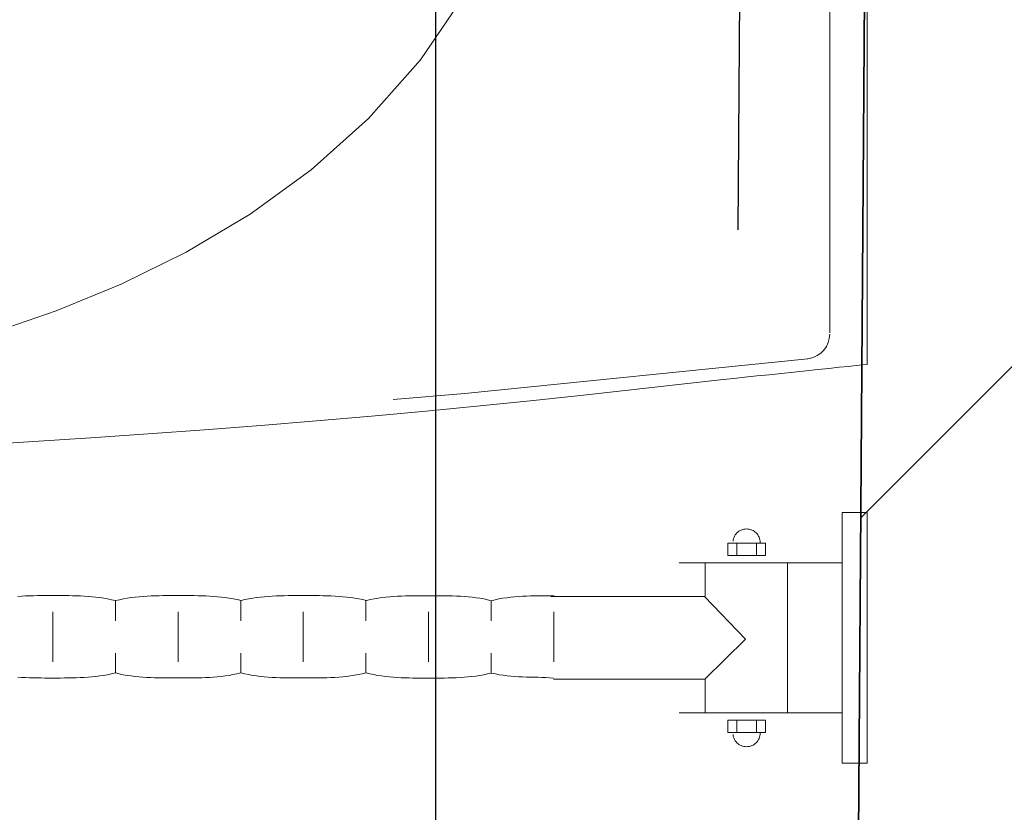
# Model space of a CAD drawing. Header units: millimetres. Extents: x 19887 to 192597, y -14203 to 39042.
# Tile 38 of 256: x 25913 to 25952, y -10138 to -10106. Entities that reach past the tile are written whole.
import ezdxf

# ---------------------------------------------------------------- set-up
doc = ezdxf.new("R2010")
doc.units = ezdxf.units.MM
doc.linetypes.add('ACAD_ISO03W100', pattern=[30, 12, -18])
doc.layers.get('Defpoints').update_dxf_attribs({"color": 4})
doc.layers.add('A_DBA_URZADZENIA SANITARNE', color=5, linetype='Continuous', lineweight=25)
doc.layers.add('Basen_rzut_poziom_1_obrys', color=252, linetype='Continuous', lineweight=35)
for name, color, linetype in [('Sufit podwieszany', 252, 'Continuous'), ('Wymiarowanie', 3, 'Continuous'), ('Wypełnienie', 252, 'Continuous')]:
    doc.layers.add(name, color=color, linetype=linetype)
doc.styles.add('ROMANS', font='romans.shx', dxfattribs={"width": 0.6})
doc.styles.get("Standard").update_dxf_attribs({"font": 'arial.ttf'})
doc.dimstyles.new('000001FB70622F18', dxfattribs={"dimtxt": 20, "dimasz": 5, "dimexe": 5, "dimexo": 1, "dimgap": 20, "dimtad": 1, "dimtoh": 1, "dimdec": 0, "dimtxsty": 'Standard', "dimblk": 'OBLIQUE', "dimcen": 0, "dimdle": 5, "dimclrd": 252, "dimclre": 252, "dimclrt": 252, "dimadec": 0, "dimazin": 0, "dimtfac": 1, "dimtdec": 0, "dimtmove": 0, "dimatfit": 3, "dimldrblk": 'OBLIQUE', "dimfxl": 150, "dimfxlon": 1, "dimlwd": 25, "dimlwe": 25, "dimarcsym": 1})

# ---------------------------------------------------------------- blocks, each defined once
blk = doc.blocks.new('_Oblique')
at = {"color": 0, "linetype": 'ByBlock', "lineweight": -2}
blk.add_line((-0.5, -0.5), (0.5, 0.5), dxfattribs=at)
blk = doc.blocks.new('*D707')
at = {"layer": 'Defpoints', "color": 0}
for p in [(3043.025, -3822.924), (3022.856, -4396.3), (3038.867, -4396.3)]:
    blk.add_point(p, dxfattribs=at)
at = {"layer": 'Wymiarowanie', "color": 252, "linetype": 'Continuous', "lineweight": 25}
for p, q in [((3022.856, -3817.924), (3022.856, -4401.3)), ((3042.025, -3822.924), (3017.856, -3822.924)), ((3037.867, -4396.3), (3017.856, -4396.3))]:
    blk.add_line(p, q, dxfattribs=at)
at = {"layer": 'Wymiarowanie', "color": 252, "linetype": 'ByBlock', "lineweight": 25, "xscale": 5, "yscale": 5, "zscale": 5}
for p, rotation in [((3022.856, -3822.924), 90), ((3022.856, -4396.3), 270)]:
    blk.add_blockref('_Oblique', p, dxfattribs=dict(at, rotation=rotation))
at = {"layer": 'Wymiarowanie', "color": 252, "insert": (3005.356, -4109.612), "char_height": 15, "attachment_point": 5, "rotation": 90, "style": 'ROMANS'}
blk.add_mtext('573', dxfattribs=at)
blk = doc.blocks.new('G$CF5E15B28')
at = {"layer": 'Wypełnienie'}
h = blk.add_hatch(dxfattribs=at)
h.set_pattern_fill('ANSI31', color=253, scale=5, angle=90)
h.set_pattern_definition([(45, (3252.028, -2175.285), (-11.22532, 11.22532), [])])
h.paths.add_polyline_path([(3082.99, -3823.077), (3100.147, -3823.076), (3100.098, -3814.694), (3097.789, -3814.694), (3097.789, -3781.139), (3082.328, -3781.139), (3082.328, -3793.381), (2887.69, -3793.381), (2887.69, -3797.196), (2892.128, -3797.196), (2892.128, -3821.83), (3043.025, -3822.924), (3038.867, -4396.3), (2895.448, -4396.3), (2895.448, -4415.787), (2892.631, -4415.787), (2892.631, -4424.887), (3113.879, -4424.338), (3113.879, -4414.978), (3110.229, -4414.978), (3110.229, -4389.643), (3077.549, -4389.643)])
at = {"layer": 'Basen_rzut_poziom_1_obrys', "color": 253, "elevation": 0}
blk.add_lwpolyline([(2895.448, -4396.3), (3038.867, -4396.3), (3043.025, -3822.924)], dxfattribs=at)
at = {"layer": 'Sufit podwieszany', "color": 253, "linetype": 'ACAD_ISO03W100', "ltscale": 5, "elevation": 0}
blk.add_lwpolyline([(2890.448, -4391.3), (3033.903, -4391.3), (3037.989, -3827.887)], dxfattribs=at)
at = {"layer": 'Wymiarowanie', "color": 253}
dim = blk.add_linear_dim(base=(3022.856, -4396.3, 0), p1=(3043.025, -3822.924, 0), p2=(3038.867, -4396.3, 0), angle=90, dimstyle='000001FB70622F18', override={"dimtxt": 15, "dimgap": 10, "dimtxsty": 'ROMANS'}, dxfattribs=at)
dim.commit()
dim.dimension.update_dxf_attribs({"geometry": '*D707', "text_midpoint": (3005.356, -4109.612, 0)})

msp = doc.modelspace()

# ---------------------------------------------------------------- linework, layer by layer
at = {"layer": 'A_DBA_URZADZENIA SANITARNE', "color": 4, "linetype": 'Continuous', "lineweight": 0}
for p, q in [((25946.976, -10061.482, 0), (25946.976, -10119.56, 0)), ((25945.476, -10118.3, 0), (25945.476, -10062.742, 0)), ((25929.062, -10107.35, 0), (25930.885, -10104.681, 0)), ((25926.977, -10109.702, 0), (25929.062, -10107.35, 0)), ((25924.683, -10111.758, 0), (25926.977, -10109.702, 0)), ((25922.232, -10113.537, 0), (25924.683, -10111.758, 0)), ((25919.676, -10115.06, 0), (25922.232, -10113.537, 0)), ((25917.068, -10116.346, 0), (25919.676, -10115.06, 0)), ((25914.459, -10117.415, 0), (25917.068, -10116.346, 0)), ((25911.904, -10118.287, 0), (25914.459, -10117.415, 0)), ((25945.416, -10118.685, 0), (25945.461, -10118.516, 0)), ((25945.461, -10118.516, 0), (25945.476, -10118.343, 0)), ((25945.119, -10119.109, 0), (25945.242, -10118.985, 0)), ((25945.242, -10118.985, 0), (25945.342, -10118.843, 0)), ((25945.342, -10118.843, 0), (25945.416, -10118.685, 0)), ((25930.841, -10120.731, 0), (25944.597, -10119.335, 0)), ((25944.59, -10119.336, 0), (25944.649, -10119.327, 0)), ((25944.649, -10119.327, 0), (25944.818, -10119.282, 0)), ((25944.818, -10119.282, 0), (25944.976, -10119.209, 0)), ((25944.976, -10119.209, 0), (25945.119, -10119.109, 0)), ((25944.531, -10119.816, 0), (25945.002, -10119.767, 0)), ((25945.002, -10119.767, 0), (25945.446, -10119.72, 0)), ((25945.446, -10119.72, 0), (25945.855, -10119.677, 0)), ((25945.855, -10119.677, 0), (25946.221, -10119.639, 0)), ((25946.221, -10119.639, 0), (25946.536, -10119.606, 0)), ((25946.536, -10119.606, 0), (25946.79, -10119.579, 0)), ((25946.79, -10119.579, 0), (25946.976, -10119.56, 0)), ((25935.719, -10120.778, 0), (25941.209, -10120.164, 0)), ((25941.209, -10120.164, 0), (25941.627, -10120.121, 0)), ((25941.627, -10120.121, 0), (25942.079, -10120.073, 0)), ((25942.079, -10120.073, 0), (25942.554, -10120.023, 0)), ((25942.554, -10120.023, 0), (25943.046, -10119.972, 0)), ((25943.046, -10119.972, 0), (25943.545, -10119.92, 0)), ((25943.545, -10119.92, 0), (25944.043, -10119.867, 0)), ((25944.043, -10119.867, 0), (25944.531, -10119.816, 0)), ((25927.979, -10120.969, 0), (25930.841, -10120.731, 0)), ((25933.606, -10121.002, 0), (25935.719, -10120.778, 0)), ((25929.3, -10121.428, 0), (25931.465, -10121.219, 0)), ((25931.465, -10121.219, 0), (25933.606, -10121.002, 0)), ((25924.898, -10121.821, 0), (25927.11, -10121.629, 0)), ((25927.11, -10121.629, 0), (25929.3, -10121.428, 0)), ((25918.143, -10122.347, 0), (25920.413, -10122.181, 0)), ((25920.413, -10122.181, 0), (25922.665, -10122.005, 0)), ((25922.665, -10122.005, 0), (25924.898, -10121.821, 0)), ((25913.555, -10122.654, 0), (25915.856, -10122.505, 0)), ((25915.856, -10122.505, 0), (25918.143, -10122.347, 0)), ((25911.24, -10122.793, 0), (25913.555, -10122.654, 0)), ((25945.972, -10135.541, 0), (25945.972, -10125.501, 0)), ((25945.972, -10125.501, 0), (25946.976, -10125.501, 0)), ((25946.976, -10125.501, 0), (25946.976, -10135.541, 0)), ((25941.64, -10126.491, 0), (25941.622, -10126.541, 0)), ((25941.663, -10126.443, 0), (25941.64, -10126.491, 0)), ((25941.691, -10126.398, 0), (25941.663, -10126.443, 0)), ((25941.722, -10126.356, 0), (25941.691, -10126.398, 0)), ((25941.758, -10126.317, 0), (25941.722, -10126.356, 0)), ((25941.796, -10126.282, 0), (25941.758, -10126.317, 0)), ((25941.839, -10126.251, 0), (25941.796, -10126.282, 0)), ((25941.883, -10126.223, 0), (25941.839, -10126.251, 0)), ((25941.931, -10126.2, 0), (25941.883, -10126.223, 0)), ((25941.981, -10126.182, 0), (25941.931, -10126.2, 0)), ((25942.034, -10126.168, 0), (25941.981, -10126.182, 0)), ((25942.088, -10126.16, 0), (25942.034, -10126.168, 0)), ((25942.144, -10126.157, 0), (25942.088, -10126.16, 0)), ((25942.199, -10126.16, 0), (25942.144, -10126.157, 0)), ((25942.253, -10126.168, 0), (25942.199, -10126.16, 0)), ((25942.305, -10126.182, 0), (25942.253, -10126.168, 0)), ((25942.356, -10126.2, 0), (25942.305, -10126.182, 0)), ((25942.403, -10126.223, 0), (25942.356, -10126.2, 0)), ((25942.449, -10126.251, 0), (25942.403, -10126.223, 0)), ((25942.491, -10126.282, 0), (25942.449, -10126.251, 0)), ((25942.53, -10126.317, 0), (25942.491, -10126.282, 0)), ((25942.565, -10126.356, 0), (25942.53, -10126.317, 0)), ((25942.596, -10126.398, 0), (25942.565, -10126.356, 0)), ((25942.624, -10126.443, 0), (25942.596, -10126.398, 0)), ((25942.647, -10126.491, 0), (25942.624, -10126.443, 0)), ((25942.665, -10126.541, 0), (25942.647, -10126.491, 0)), ((25942.897, -10126.725, 0), (25941.391, -10126.725, 0)), ((25941.391, -10126.725, 0), (25941.391, -10127.227, 0)), ((25941.609, -10126.593, 0), (25941.6, -10126.647, 0)), ((25941.622, -10126.541, 0), (25941.609, -10126.593, 0)), ((25941.747, -10126.721, 0), (25941.747, -10127.214, 0)), ((25942.54, -10126.721, 0), (25942.54, -10127.214, 0)), ((25942.679, -10126.593, 0), (25942.665, -10126.541, 0)), ((25942.687, -10126.647, 0), (25942.679, -10126.593, 0)), ((25942.69, -10126.703, 0), (25942.687, -10126.647, 0)), ((25942.897, -10127.227, 0), (25942.897, -10126.725, 0)), ((25941.391, -10127.227, 0), (25942.897, -10127.227, 0)), ((25945.966, -10127.509, 0), (25939.44, -10127.509, 0)), ((25940.478, -10127.541, 0), (25940.478, -10128.856, 0)), ((25943.791, -10127.541, 0), (25943.791, -10133.536, 0)), ((25913.078, -10128.853, 0), (25912.921, -10128.863, 0)), ((25913.236, -10128.845, 0), (25913.078, -10128.853, 0)), ((25913.394, -10128.838, 0), (25913.236, -10128.845, 0)), ((25913.552, -10128.834, 0), (25913.394, -10128.838, 0)), ((25913.71, -10128.831, 0), (25913.552, -10128.834, 0)), ((25913.867, -10128.829, 0), (25913.71, -10128.831, 0)), ((25914.025, -10128.828, 0), (25913.867, -10128.829, 0)), ((25914.183, -10128.828, 0), (25914.025, -10128.828, 0)), ((25914.34, -10128.828, 0), (25914.183, -10128.828, 0)), ((25914.496, -10128.828, 0), (25914.34, -10128.828, 0)), ((25914.652, -10128.828, 0), (25914.496, -10128.828, 0)), ((25914.808, -10128.829, 0), (25914.652, -10128.828, 0)), ((25914.964, -10128.831, 0), (25914.808, -10128.829, 0)), ((25915.12, -10128.834, 0), (25914.964, -10128.831, 0)), ((25915.275, -10128.838, 0), (25915.12, -10128.834, 0)), ((25915.431, -10128.844, 0), (25915.275, -10128.838, 0)), ((25915.587, -10128.852, 0), (25915.431, -10128.844, 0)), ((25915.743, -10128.863, 0), (25915.587, -10128.852, 0)), ((25915.899, -10128.876, 0), (25915.743, -10128.863, 0)), ((25916.055, -10128.893, 0), (25915.899, -10128.876, 0)), ((25916.211, -10128.912, 0), (25916.055, -10128.893, 0)), ((25917.629, -10128.892, 0), (25917.47, -10128.912, 0)), ((25917.788, -10128.876, 0), (25917.629, -10128.892, 0)), ((25917.947, -10128.863, 0), (25917.788, -10128.876, 0)), ((25918.106, -10128.852, 0), (25917.947, -10128.863, 0)), ((25918.265, -10128.844, 0), (25918.106, -10128.852, 0)), ((25918.424, -10128.837, 0), (25918.265, -10128.844, 0)), ((25918.583, -10128.833, 0), (25918.424, -10128.837, 0)), ((25918.742, -10128.83, 0), (25918.583, -10128.833, 0)), ((25918.9, -10128.828, 0), (25918.742, -10128.83, 0)), ((25919.059, -10128.827, 0), (25918.9, -10128.828, 0)), ((25919.218, -10128.827, 0), (25919.059, -10128.827, 0)), ((25919.377, -10128.826, 0), (25919.218, -10128.827, 0)), ((25919.533, -10128.827, 0), (25919.377, -10128.826, 0)), ((25919.688, -10128.827, 0), (25919.533, -10128.827, 0)), ((25919.843, -10128.828, 0), (25919.688, -10128.827, 0)), ((25919.999, -10128.83, 0), (25919.843, -10128.828, 0)), ((25920.154, -10128.833, 0), (25919.999, -10128.83, 0)), ((25920.309, -10128.837, 0), (25920.154, -10128.833, 0)), ((25920.463, -10128.844, 0), (25920.309, -10128.837, 0)), ((25920.619, -10128.852, 0), (25920.463, -10128.844, 0)), ((25920.774, -10128.863, 0), (25920.619, -10128.852, 0)), ((25920.93, -10128.876, 0), (25920.774, -10128.863, 0)), ((25921.085, -10128.892, 0), (25920.93, -10128.876, 0)), ((25921.242, -10128.911, 0), (25921.085, -10128.892, 0)), ((25922.656, -10128.892, 0), (25922.499, -10128.911, 0)), ((25922.813, -10128.876, 0), (25922.656, -10128.892, 0)), ((25922.97, -10128.862, 0), (25922.813, -10128.876, 0)), ((25923.127, -10128.851, 0), (25922.97, -10128.862, 0)), ((25923.284, -10128.843, 0), (25923.127, -10128.851, 0)), ((25923.441, -10128.837, 0), (25923.284, -10128.843, 0)), ((25923.598, -10128.832, 0), (25923.441, -10128.837, 0)), ((25923.756, -10128.829, 0), (25923.598, -10128.832, 0)), ((25923.912, -10128.827, 0), (25923.756, -10128.829, 0)), ((25924.07, -10128.826, 0), (25923.912, -10128.827, 0)), ((25924.227, -10128.826, 0), (25924.07, -10128.826, 0)), ((25924.384, -10128.826, 0), (25924.227, -10128.826, 0)), ((25924.542, -10128.826, 0), (25924.384, -10128.826, 0)), ((25924.699, -10128.826, 0), (25924.542, -10128.826, 0)), ((25924.857, -10128.827, 0), (25924.699, -10128.826, 0)), ((25925.015, -10128.829, 0), (25924.857, -10128.827, 0)), ((25925.172, -10128.832, 0), (25925.015, -10128.829, 0)), ((25925.33, -10128.837, 0), (25925.172, -10128.832, 0)), ((25925.488, -10128.843, 0), (25925.33, -10128.837, 0)), ((25925.645, -10128.851, 0), (25925.488, -10128.843, 0)), ((25925.803, -10128.862, 0), (25925.645, -10128.851, 0)), ((25925.96, -10128.875, 0), (25925.803, -10128.862, 0)), ((25926.118, -10128.892, 0), (25925.96, -10128.875, 0)), ((25926.276, -10128.911, 0), (25926.118, -10128.892, 0)), ((25927.68, -10128.893, 0), (25927.524, -10128.912, 0)), ((25927.836, -10128.877, 0), (25927.68, -10128.893, 0)), ((25927.993, -10128.865, 0), (25927.836, -10128.877, 0)), ((25928.15, -10128.855, 0), (25927.993, -10128.865, 0)), ((25928.306, -10128.847, 0), (25928.15, -10128.855, 0)), ((25928.463, -10128.841, 0), (25928.306, -10128.847, 0)), ((25928.619, -10128.837, 0), (25928.463, -10128.841, 0)), ((25928.775, -10128.835, 0), (25928.619, -10128.837, 0)), ((25928.93, -10128.833, 0), (25928.775, -10128.835, 0)), ((25929.085, -10128.833, 0), (25928.93, -10128.833, 0)), ((25929.239, -10128.832, 0), (25929.085, -10128.833, 0)), ((25929.393, -10128.832, 0), (25929.239, -10128.832, 0)), ((25929.55, -10128.832, 0), (25929.393, -10128.832, 0)), ((25929.709, -10128.833, 0), (25929.55, -10128.832, 0)), ((25929.868, -10128.833, 0), (25929.709, -10128.833, 0)), ((25930.027, -10128.835, 0), (25929.868, -10128.833, 0)), ((25930.187, -10128.838, 0), (25930.027, -10128.835, 0)), ((25930.347, -10128.842, 0), (25930.187, -10128.838, 0)), ((25930.507, -10128.848, 0), (25930.347, -10128.842, 0)), ((25930.667, -10128.855, 0), (25930.507, -10128.848, 0)), ((25930.826, -10128.866, 0), (25930.667, -10128.855, 0)), ((25930.984, -10128.879, 0), (25930.826, -10128.866, 0)), ((25931.141, -10128.895, 0), (25930.984, -10128.879, 0)), ((25932.844, -10128.879, 0), (25932.687, -10128.895, 0)), ((25933.002, -10128.866, 0), (25932.844, -10128.879, 0)), ((25933.161, -10128.855, 0), (25933.002, -10128.866, 0)), ((25933.319, -10128.847, 0), (25933.161, -10128.855, 0)), ((25933.478, -10128.841, 0), (25933.319, -10128.847, 0)), ((25933.636, -10128.837, 0), (25933.478, -10128.841, 0)), ((25933.795, -10128.834, 0), (25933.636, -10128.837, 0)), ((25933.953, -10128.833, 0), (25933.795, -10128.834, 0)), ((25934.111, -10128.832, 0), (25933.953, -10128.833, 0)), ((25934.269, -10128.832, 0), (25934.111, -10128.832, 0)), ((25934.427, -10128.832, 0), (25934.269, -10128.832, 0)), ((25934.292, -10128.862, 0), (25940.462, -10128.862, 0)), ((25940.462, -10128.862, 0), (25942.101, -10130.574, 0)), ((25916.367, -10128.935, 0), (25916.211, -10128.912, 0)), ((25916.523, -10128.962, 0), (25916.367, -10128.935, 0)), ((25916.679, -10128.993, 0), (25916.523, -10128.962, 0)), ((25916.835, -10129.028, 0), (25916.679, -10128.993, 0)), ((25916.994, -10128.993, 0), (25916.835, -10129.028, 0)), ((25916.839, -10129.842, 0), (25916.839, -10129.038, 0)), ((25917.153, -10128.962, 0), (25916.994, -10128.993, 0)), ((25917.311, -10128.935, 0), (25917.153, -10128.962, 0)), ((25917.47, -10128.912, 0), (25917.311, -10128.935, 0)), ((25921.398, -10128.934, 0), (25921.242, -10128.911, 0)), ((25921.555, -10128.961, 0), (25921.398, -10128.934, 0)), ((25921.713, -10128.992, 0), (25921.555, -10128.961, 0)), ((25921.871, -10129.027, 0), (25921.713, -10128.992, 0)), ((25921.859, -10129.842, 0), (25921.859, -10129.038, 0)), ((25922.028, -10128.992, 0), (25921.871, -10129.027, 0)), ((25922.185, -10128.961, 0), (25922.028, -10128.992, 0)), ((25922.342, -10128.934, 0), (25922.185, -10128.961, 0)), ((25922.499, -10128.911, 0), (25922.342, -10128.934, 0)), ((25926.433, -10128.934, 0), (25926.276, -10128.911, 0)), ((25926.591, -10128.961, 0), (25926.433, -10128.934, 0)), ((25926.749, -10128.991, 0), (25926.591, -10128.961, 0)), ((25926.907, -10129.026, 0), (25926.749, -10128.991, 0)), ((25926.878, -10129.842, 0), (25926.878, -10129.038, 0)), ((25927.06, -10128.991, 0), (25926.907, -10129.026, 0)), ((25927.214, -10128.961, 0), (25927.06, -10128.991, 0)), ((25927.369, -10128.935, 0), (25927.214, -10128.961, 0)), ((25927.524, -10128.912, 0), (25927.369, -10128.935, 0)), ((25931.297, -10128.915, 0), (25931.141, -10128.895, 0)), ((25931.451, -10128.938, 0), (25931.297, -10128.915, 0)), ((25931.604, -10128.965, 0), (25931.451, -10128.938, 0)), ((25931.755, -10128.997, 0), (25931.604, -10128.965, 0)), ((25931.904, -10129.033, 0), (25931.755, -10128.997, 0)), ((25931.9, -10129.842, 0), (25931.9, -10129.038, 0)), ((25932.06, -10128.997, 0), (25931.904, -10129.033, 0)), ((25932.216, -10128.965, 0), (25932.06, -10128.997, 0)), ((25932.372, -10128.938, 0), (25932.216, -10128.965, 0)), ((25932.529, -10128.915, 0), (25932.372, -10128.938, 0)), ((25932.687, -10128.895, 0), (25932.529, -10128.915, 0)), ((25914.33, -10131.491, 0), (25914.33, -10129.483, 0)), ((25919.35, -10131.491, 0), (25919.35, -10129.483, 0)), ((25924.37, -10131.491, 0), (25924.37, -10129.483, 0)), ((25929.393, -10131.489, 0), (25929.393, -10129.481, 0)), ((25934.411, -10131.491, 0), (25934.411, -10129.483, 0)), ((25942.101, -10130.574, 0), (25940.467, -10132.183, 0)), ((25916.839, -10131.935, 0), (25916.839, -10131.132, 0)), ((25921.859, -10131.935, 0), (25921.859, -10131.132, 0)), ((25926.878, -10131.935, 0), (25926.878, -10131.132, 0)), ((25931.9, -10131.935, 0), (25931.9, -10131.132, 0)), ((25916.207, -10132.05, 0), (25916.05, -10132.07, 0)), ((25916.364, -10132.027, 0), (25916.207, -10132.05, 0)), ((25916.521, -10132, 0), (25916.364, -10132.027, 0)), ((25916.678, -10131.968, 0), (25916.521, -10132, 0)), ((25916.835, -10131.932, 0), (25916.678, -10131.968, 0)), ((25916.992, -10131.968, 0), (25916.835, -10131.932, 0)), ((25917.149, -10132, 0), (25916.992, -10131.968, 0)), ((25917.306, -10132.027, 0), (25917.149, -10132, 0)), ((25917.464, -10132.05, 0), (25917.306, -10132.027, 0)), ((25917.621, -10132.07, 0), (25917.464, -10132.05, 0)), ((25921.236, -10132.05, 0), (25921.079, -10132.07, 0)), ((25921.393, -10132.027, 0), (25921.236, -10132.05, 0)), ((25921.55, -10131.999, 0), (25921.393, -10132.027, 0)), ((25921.707, -10131.968, 0), (25921.55, -10131.999, 0)), ((25921.864, -10131.931, 0), (25921.707, -10131.968, 0)), ((25922.021, -10131.968, 0), (25921.864, -10131.931, 0)), ((25922.177, -10131.999, 0), (25922.021, -10131.968, 0)), ((25922.334, -10132.027, 0), (25922.177, -10131.999, 0)), ((25922.491, -10132.05, 0), (25922.334, -10132.027, 0)), ((25922.648, -10132.07, 0), (25922.491, -10132.05, 0)), ((25926.263, -10132.049, 0), (25926.106, -10132.069, 0)), ((25926.421, -10132.026, 0), (25926.263, -10132.049, 0)), ((25926.578, -10131.999, 0), (25926.421, -10132.026, 0)), ((25926.735, -10131.967, 0), (25926.578, -10131.999, 0)), ((25926.893, -10131.93, 0), (25926.735, -10131.967, 0)), ((25927.042, -10131.967, 0), (25926.893, -10131.93, 0)), ((25927.193, -10131.999, 0), (25927.042, -10131.967, 0)), ((25927.346, -10132.027, 0), (25927.193, -10131.999, 0)), ((25927.501, -10132.05, 0), (25927.346, -10132.027, 0)), ((25927.657, -10132.071, 0), (25927.501, -10132.05, 0)), ((25931.288, -10132.053, 0), (25931.13, -10132.073, 0)), ((25931.446, -10132.03, 0), (25931.288, -10132.053, 0)), ((25931.604, -10132.003, 0), (25931.446, -10132.03, 0)), ((25931.761, -10131.972, 0), (25931.604, -10132.003, 0)), ((25931.919, -10131.937, 0), (25931.761, -10131.972, 0)), ((25932.074, -10131.972, 0), (25931.919, -10131.937, 0)), ((25932.229, -10132, 0), (25932.074, -10131.972, 0)), ((25932.384, -10132.024, 0), (25932.229, -10132, 0)), ((25932.54, -10132.044, 0), (25932.384, -10132.024, 0)), ((25932.695, -10132.059, 0), (25932.54, -10132.044, 0)), ((25913.073, -10132.11, 0), (25912.917, -10132.1, 0)), ((25913.23, -10132.118, 0), (25913.073, -10132.11, 0)), ((25913.386, -10132.124, 0), (25913.23, -10132.118, 0)), ((25913.542, -10132.128, 0), (25913.386, -10132.124, 0)), ((25913.699, -10132.131, 0), (25913.542, -10132.128, 0)), ((25913.855, -10132.132, 0), (25913.699, -10132.131, 0)), ((25914.011, -10132.133, 0), (25913.855, -10132.132, 0)), ((25914.168, -10132.133, 0), (25914.011, -10132.133, 0)), ((25914.324, -10132.133, 0), (25914.168, -10132.133, 0)), ((25914.481, -10132.133, 0), (25914.324, -10132.133, 0)), ((25914.638, -10132.133, 0), (25914.481, -10132.133, 0)), ((25914.794, -10132.132, 0), (25914.638, -10132.133, 0)), ((25914.952, -10132.131, 0), (25914.794, -10132.132, 0)), ((25915.108, -10132.128, 0), (25914.952, -10132.131, 0)), ((25915.265, -10132.124, 0), (25915.108, -10132.128, 0)), ((25915.422, -10132.118, 0), (25915.265, -10132.124, 0)), ((25915.579, -10132.11, 0), (25915.422, -10132.118, 0)), ((25915.736, -10132.099, 0), (25915.579, -10132.11, 0)), ((25915.893, -10132.086, 0), (25915.736, -10132.099, 0)), ((25916.05, -10132.07, 0), (25915.893, -10132.086, 0)), ((25917.779, -10132.086, 0), (25917.621, -10132.07, 0)), ((25917.936, -10132.099, 0), (25917.779, -10132.086, 0)), ((25918.094, -10132.109, 0), (25917.936, -10132.099, 0)), ((25918.251, -10132.117, 0), (25918.094, -10132.109, 0)), ((25918.408, -10132.123, 0), (25918.251, -10132.117, 0)), ((25918.566, -10132.127, 0), (25918.408, -10132.123, 0)), ((25918.723, -10132.13, 0), (25918.566, -10132.127, 0)), ((25918.881, -10132.132, 0), (25918.723, -10132.13, 0)), ((25919.038, -10132.132, 0), (25918.881, -10132.132, 0)), ((25919.195, -10132.132, 0), (25919.038, -10132.132, 0)), ((25919.353, -10132.132, 0), (25919.195, -10132.132, 0)), ((25919.51, -10132.132, 0), (25919.353, -10132.132, 0)), ((25919.667, -10132.132, 0), (25919.51, -10132.132, 0)), ((25919.823, -10132.132, 0), (25919.667, -10132.132, 0)), ((25919.981, -10132.13, 0), (25919.823, -10132.132, 0)), ((25920.137, -10132.127, 0), (25919.981, -10132.13, 0)), ((25920.294, -10132.123, 0), (25920.137, -10132.127, 0)), ((25920.451, -10132.117, 0), (25920.294, -10132.123, 0)), ((25920.608, -10132.109, 0), (25920.451, -10132.117, 0)), ((25920.765, -10132.099, 0), (25920.608, -10132.109, 0)), ((25920.922, -10132.086, 0), (25920.765, -10132.099, 0)), ((25921.079, -10132.07, 0), (25920.922, -10132.086, 0)), ((25922.805, -10132.086, 0), (25922.648, -10132.07, 0)), ((25922.962, -10132.099, 0), (25922.805, -10132.086, 0)), ((25923.119, -10132.109, 0), (25922.962, -10132.099, 0)), ((25923.276, -10132.117, 0), (25923.119, -10132.109, 0)), ((25923.432, -10132.123, 0), (25923.276, -10132.117, 0)), ((25923.589, -10132.127, 0), (25923.432, -10132.123, 0)), ((25923.746, -10132.129, 0), (25923.589, -10132.127, 0)), ((25923.903, -10132.131, 0), (25923.746, -10132.129, 0)), ((25924.06, -10132.131, 0), (25923.903, -10132.131, 0)), ((25924.217, -10132.132, 0), (25924.06, -10132.131, 0)), ((25924.374, -10132.131, 0), (25924.217, -10132.132, 0)), ((25924.532, -10132.132, 0), (25924.374, -10132.131, 0)), ((25924.689, -10132.131, 0), (25924.532, -10132.132, 0)), ((25924.846, -10132.131, 0), (25924.689, -10132.131, 0)), ((25925.004, -10132.129, 0), (25924.846, -10132.131, 0)), ((25925.161, -10132.127, 0), (25925.004, -10132.129, 0)), ((25925.319, -10132.123, 0), (25925.161, -10132.127, 0)), ((25925.476, -10132.117, 0), (25925.319, -10132.123, 0)), ((25925.634, -10132.109, 0), (25925.476, -10132.117, 0)), ((25925.791, -10132.099, 0), (25925.634, -10132.109, 0)), ((25925.948, -10132.085, 0), (25925.791, -10132.099, 0)), ((25926.106, -10132.069, 0), (25925.948, -10132.085, 0)), ((25927.814, -10132.088, 0), (25927.657, -10132.071, 0)), ((25927.972, -10132.101, 0), (25927.814, -10132.088, 0)), ((25928.131, -10132.112, 0), (25927.972, -10132.101, 0)), ((25928.29, -10132.121, 0), (25928.131, -10132.112, 0)), ((25928.449, -10132.127, 0), (25928.29, -10132.121, 0)), ((25928.608, -10132.132, 0), (25928.449, -10132.127, 0)), ((25928.767, -10132.135, 0), (25928.608, -10132.132, 0)), ((25928.925, -10132.137, 0), (25928.767, -10132.135, 0)), ((25929.082, -10132.138, 0), (25928.925, -10132.137, 0)), ((25929.238, -10132.138, 0), (25929.082, -10132.138, 0)), ((25929.393, -10132.138, 0), (25929.238, -10132.138, 0)), ((25929.551, -10132.138, 0), (25929.393, -10132.138, 0)), ((25929.709, -10132.138, 0), (25929.551, -10132.138, 0)), ((25929.867, -10132.137, 0), (25929.709, -10132.138, 0)), ((25930.025, -10132.135, 0), (25929.867, -10132.137, 0)), ((25930.183, -10132.132, 0), (25930.025, -10132.135, 0)), ((25930.341, -10132.128, 0), (25930.183, -10132.132, 0)), ((25930.499, -10132.121, 0), (25930.341, -10132.128, 0)), ((25930.657, -10132.113, 0), (25930.499, -10132.121, 0)), ((25930.815, -10132.102, 0), (25930.657, -10132.113, 0)), ((25930.972, -10132.089, 0), (25930.815, -10132.102, 0)), ((25931.13, -10132.073, 0), (25930.972, -10132.089, 0)), ((25932.85, -10132.071, 0), (25932.695, -10132.059, 0)), ((25933.005, -10132.08, 0), (25932.85, -10132.071, 0)), ((25933.161, -10132.087, 0), (25933.005, -10132.08, 0)), ((25933.315, -10132.093, 0), (25933.161, -10132.087, 0)), ((25933.471, -10132.097, 0), (25933.315, -10132.093, 0)), ((25933.626, -10132.102, 0), (25933.471, -10132.097, 0)), ((25933.781, -10132.106, 0), (25933.626, -10132.102, 0)), ((25933.936, -10132.111, 0), (25933.781, -10132.106, 0)), ((25934.092, -10132.118, 0), (25933.936, -10132.111, 0)), ((25934.247, -10132.126, 0), (25934.092, -10132.118, 0)), ((25934.402, -10132.137, 0), (25934.247, -10132.126, 0)), ((25940.454, -10132.177, 0), (25934.401, -10132.177, 0)), ((25940.478, -10132.191, 0), (25940.478, -10133.536, 0)), ((25945.966, -10133.533, 0), (25939.44, -10133.533, 0)), ((25942.897, -10133.818, 0), (25941.391, -10133.818, 0)), ((25941.391, -10133.818, 0), (25941.391, -10134.319, 0)), ((25941.747, -10134.324, 0), (25941.747, -10133.83, 0)), ((25942.54, -10134.324, 0), (25942.54, -10133.83, 0)), ((25942.897, -10134.319, 0), (25942.897, -10133.818, 0)), ((25941.391, -10134.319, 0), (25942.897, -10134.319, 0)), ((25941.609, -10134.452, 0), (25941.6, -10134.397, 0)), ((25942.687, -10134.397, 0), (25942.679, -10134.452, 0)), ((25942.69, -10134.341, 0), (25942.687, -10134.397, 0)), ((25941.622, -10134.504, 0), (25941.609, -10134.452, 0)), ((25941.64, -10134.554, 0), (25941.622, -10134.504, 0)), ((25941.663, -10134.602, 0), (25941.64, -10134.554, 0)), ((25941.691, -10134.647, 0), (25941.663, -10134.602, 0)), ((25941.722, -10134.689, 0), (25941.691, -10134.647, 0)), ((25941.758, -10134.727, 0), (25941.722, -10134.689, 0)), ((25941.796, -10134.763, 0), (25941.758, -10134.727, 0)), ((25941.839, -10134.794, 0), (25941.796, -10134.763, 0)), ((25941.883, -10134.822, 0), (25941.839, -10134.794, 0)), ((25942.449, -10134.794, 0), (25942.403, -10134.822, 0)), ((25942.491, -10134.763, 0), (25942.449, -10134.794, 0)), ((25942.53, -10134.727, 0), (25942.491, -10134.763, 0)), ((25942.565, -10134.689, 0), (25942.53, -10134.727, 0)), ((25942.596, -10134.647, 0), (25942.565, -10134.689, 0)), ((25942.624, -10134.602, 0), (25942.596, -10134.647, 0)), ((25942.647, -10134.554, 0), (25942.624, -10134.602, 0)), ((25942.665, -10134.504, 0), (25942.647, -10134.554, 0)), ((25942.679, -10134.452, 0), (25942.665, -10134.504, 0)), ((25941.931, -10134.845, 0), (25941.883, -10134.822, 0)), ((25941.981, -10134.863, 0), (25941.931, -10134.845, 0)), ((25942.034, -10134.877, 0), (25941.981, -10134.863, 0)), ((25942.088, -10134.885, 0), (25942.034, -10134.877, 0)), ((25942.144, -10134.888, 0), (25942.088, -10134.885, 0)), ((25942.199, -10134.885, 0), (25942.144, -10134.888, 0)), ((25942.253, -10134.877, 0), (25942.199, -10134.885, 0)), ((25942.305, -10134.863, 0), (25942.253, -10134.877, 0)), ((25942.356, -10134.845, 0), (25942.305, -10134.863, 0)), ((25942.403, -10134.822, 0), (25942.356, -10134.845, 0)), ((25946.976, -10135.541, 0), (25945.972, -10135.541, 0))]:
    msp.add_line(p, q, dxfattribs=at)

# ---------------------------------------------------------------- block references
msp.add_blockref('G$CF5E15B28', (22906.814, -5872.859, 0))

doc.saveas('drawing.dxf')
